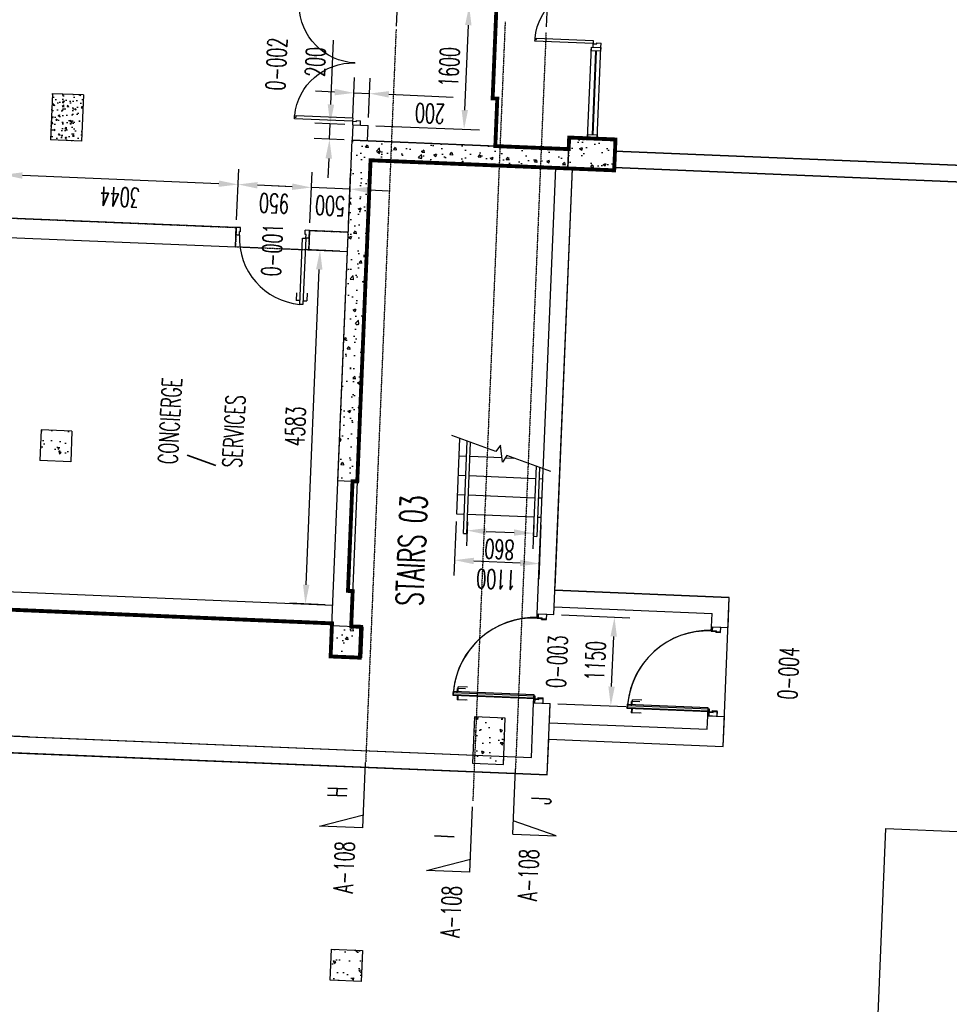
# Model space of a CAD drawing. Header units: millimetres. Extents: x 941089 to 2922714, y 799810 to 1997150.
# Tile 40 of 99: x 973112 to 985142, y 956780 to 969524. Entities that reach past the tile are written whole.
import ezdxf
from ezdxf.enums import TextEntityAlignment as Align

# ---------------------------------------------------------------- set-up
doc = ezdxf.new("R2010")
doc.units = ezdxf.units.MM
doc.header["$LTSCALE"] = 10
doc.header["$PDMODE"] = 3
doc.header["$PDSIZE"] = 5
doc.linetypes.add('DASHDOT', pattern=[1, 0.5, -0.25, 0, -0.25])
doc.linetypes.add('L-PL-00$0$HIDDEN', pattern=[0.375, 0.25, -0.125])
doc.layers.get('DEFPOINTS').update_dxf_attribs({"color": 21})
for name, color, linetype in [('AREA NET', 21, 'DASHDOT'), ('COLS EXT-00$0$CONC-SECTION', 6, 'Continuous'), ('COLS EXT-00$0$HATCH', 22, 'Continuous'), ('COLS-00$0$CONC-SECTION', 6, 'Continuous'), ('COLS-00$0$HATCH', 22, 'Continuous'), ('FO-00$0$PL-00$0$FIT OUT AREA', 21, 'Continuous'), ('L - PL-ext-00$0$DIMS-MASONARY', 21, 'Continuous'), ('L - PL-ext-00$0$DOOR', 2, 'Continuous'), ('L - PL-ext-00$0$handrail', 22, 'Continuous'), ('L - PL-ext-00$0$STAIRS', 2, 'Continuous'), ('L - PL-ext-00$0$TEXT-35', 7, 'Continuous'), ('L - PL-ext-00$0$WALL-INTERNAL', 4, 'Continuous'), ('L - PL-ext-00$0$WALL-STUD-PARTITIONS', 2, 'Continuous'), ('L - PL-ext-00$0$ZZ-DOOR-NO', 2, 'Continuous'), ('L-PL-00$0$35', 3, 'Continuous'), ('L-PL-00$0$DOOR', 2, 'Continuous'), ('L-PL-00$0$FIT OUT AREA', 1, 'Continuous'), ('L-PL-00$0$handrail', 22, 'Continuous'), ('L-PL-00$0$PL-01$0$DOOR', 2, 'Continuous'), ('L-PL-00$0$STAIRS', 2, 'Continuous'), ('L-PL-00$0$TEXT-35', 7, 'Continuous'), ('L-PL-00$0$WALL-INTERNAL', 4, 'Continuous'), ('L-PL-00$0$ZZ-DOOR-NO', 2, 'Continuous'), ('L-PL-00$0$ZZ-STAIR-DT-MARKS', 3, 'Continuous'), ('REVISION', 1, 'DASHDOT')]:
    doc.layers.add(name, color=color, linetype=linetype)
doc.styles.add('L - PL-ext-00$0$PL-01$0$STANDARD', font='romans.shx', dxfattribs={"width": 0.6})
doc.styles.add('L - PL-ext-00$0$Standard', font='romans.shx', dxfattribs={"width": 0.6})
doc.styles.add('L-PL-00$0$PL-01$0$STANDARD', font='romans.shx', dxfattribs={"width": 0.6})
doc.styles.add('L-PL-00$0$ROMANS', font='romans.shx', dxfattribs={"width": 0.6})
doc.styles.add('L-PL-00$0$STANDARD', font='romans.shx', dxfattribs={"width": 0.6})
doc.styles.add('L-PL-00$0$SYMBOLS', font='ROMANS.SHX')
doc.dimstyles.new('L - PL-ext-00$0$ROYCETON', dxfattribs={"dimscale": 100, "dimtxt": 2.5, "dimasz": 2.5, "dimexe": 2, "dimexo": 1, "dimgap": 1, "dimtad": 1, "dimdec": 0, "dimtxsty": 'L - PL-ext-00$0$Standard', "dimcen": 2.5, "dimclrd": 256, "dimclre": 256, "dimclrt": 2, "dimaunit": 1, "dimazin": 0, "dimtfac": 1, "dimtdec": 0, "dimtmove": 0, "dimatfit": 3, "dimfxl": 0, "dimarcsym": 0})
pattern_1 = [(50, (0, 0), (364.36934, -31.87817), [38.1, -419.1]), (355, (0, 0), (-70.48565, 382.11329), [30.48, -335.28]), (100.451, (30.36, -2.66), (293.885, 350.23338), [32.38, -356.18]), (46.1842, (0, 101.6), (542.15808, -84.08466), [57.15, -628.65]), (96.6356, (45.2, 94.6), (474.80847, 494.85111), [48.57, -534.27]), (351.184, (0, 101.6), (474.80921, 494.85024), [45.72, -502.92]), (21, (50.8, 76.2), (303.22976, -204.53104), [38.1, -419.1]), (326, (50.8, 76.2), (123.60406, 368.37593), [30.48, -335.28]), (71.4514, (76.07, 59.16), (426.83298, 163.845715), [32.38, -356.18]), (37.5, (0, 0), (6.177207, 169.110078), [0, -331.216, 0, -340.36, 0, -336.55]), (7.5, (0, 0), (133.639325, 200.36115), [0, -194.056, 0, -323.596, 0, -128.27]), (327.5, (-113.28, 0), (271.18119, -11.457488), [0, -127, 0, -396.24, 0, -525.78]), (317.5, (-164.08, 0), (296.258363, 50.852982), [0, -165.1, 0, -263.144, 0, -373.38])]

# ---------------------------------------------------------------- blocks, each defined once
blk = doc.blocks.new('COLS EXT-00')
at = {"layer": 'COLS EXT-00$0$HATCH'}
h = blk.add_hatch(dxfattribs=at)
h.set_pattern_fill('AR-CONC', color=256, style=0)
h.set_pattern_definition([(50, (0, 0), (182.184669, -15.939086), [19.05, -209.55]), (355, (0, 0), (-35.242826, 191.056643), [15.24, -167.64]), (100.451, (15.18, -1.33), (146.942502, 175.116688), [16.19, -178.09]), (46.1842, (0, 50.8), (271.07904, -42.042328), [28.575, -314.325]), (96.6356, (22.6, 47.3), (237.404234, 247.425556), [24.285, -267.135]), (351.184, (0, 50.8), (237.404606, 247.42512), [22.86, -251.46]), (21, (25.4, 38.1), (151.61488, -102.265519), [19.05, -209.55]), (326, (25.4, 38.1), (61.802028, 184.187966), [15.24, -167.64]), (71.4514, (38.03, 29.58), (213.41649, 81.922858), [16.19, -178.09]), (37.5, (0, 0), (3.0886033, 84.555039), [0, -165.608, 0, -170.18, 0, -168.275]), (7.5, (0, 0), (66.8196625, 100.180575), [0, -97.028, 0, -161.798, 0, -64.135]), (327.5, (-56.64, 0), (135.590595, -5.728744), [0, -63.5, 0, -198.12, 0, -262.89]), (317.5, (-82.04, 0), (148.129181, 25.426491), [0, -82.55, 0, -131.572, 0, -186.69])])
h.paths.add_polyline_path([(973937, 968550), (973537, 968566), (973513, 967967), (973912, 967950)])
h = blk.add_hatch(dxfattribs=at)
h.set_pattern_fill('AR-CONC', color=256, scale=2, angle=84.0126, style=0)
h.set_pattern_definition([(131.636498, (-407.35, -12044.85), (84.537704, 355.85757), [38.1, -419.1]), (76.636498, (-407.35, -12044.85), (-388.30192, -14.15659), [30.48, -335.28]), (182.087498, (-400.3, -12015.2), (-303.7623, 341.70203), [32.38, -356.18]), (127.820698, (-507.87, -12030.07), (162.04886, 524.16198), [57.15, -628.65]), (178.272098, (-494.37, -11986.4), (-420.52623, 541.73646), [48.57, -534.27]), (72.820498, (-507.87, -12030.07), (-420.52525, 541.73707), [45.72, -502.92]), (102.636498, (-475.35, -11983.5), (246.461515, 270.25535), [38.1, -419.1]), (47.636498, (-475.35, -11983.5), (-346.47976, 175.87087), [30.48, -335.28]), (153.087898, (-454.8, -11961), (-100.01918, 446.12552), [32.38, -356.18]), (119.136498, (-407.35, -12044.85), (-166.413132, 30.709053), [0, -331.216, 0, -340.36, 0, -336.55]), (89.136498, (-407.35, -12044.85), (-178.792128, 161.361192), [0, -194.056, 0, -323.596, 0, -128.27]), (49.136498, (-423.83, -12156.93), (50.779711, 266.630705), [0, -127, 0, -396.24, 0, -525.78]), (39.136498, (-431.22, -12207.19), (-7.220553, 300.50442), [0, -165.1, 0, -263.144, 0, -373.38])])
h.paths.add_polyline_path([(973789, 964200), (973389, 964217), (973373, 963817), (973773, 963801)])
at = {"layer": 'COLS EXT-00$0$CONC-SECTION'}
for p, q in [((973537, 968566), (973513, 967967)), ((973937, 968550), (973537, 968566)), ((973937, 968550), (973912, 967950)), ((973912, 967950), (973513, 967967)), ((973389, 964217), (973373, 963817)), ((973789, 964200), (973389, 964217)), ((973789, 964200), (973773, 963801)), ((973773, 963801), (973373, 963817))]:
    blk.add_line(p, q, dxfattribs=at)
blk = doc.blocks.new('COLS-00')
at = {"layer": 'COLS-00$0$HATCH'}
h = blk.add_hatch(dxfattribs=at)
h.set_pattern_fill('AR-CONC', color=256, scale=2, style=0)
h.set_pattern_definition(pattern_1)
h.paths.add_polyline_path([(980206, 967599), (980216, 967849), (977413, 967965), (977231, 963559), (977481, 963548), (977652, 967704)])
h = blk.add_hatch(dxfattribs=at)
h.set_pattern_fill('AR-CONC', color=256, scale=2, style=0)
h.set_pattern_definition(pattern_1)
h.paths.add_polyline_path([(980206, 967599), (980216, 967849), (980222, 967999), (980822, 967974), (980805, 967574), (980206, 967599)])
h = blk.add_hatch(dxfattribs=at)
h.set_pattern_fill('AR-CONC', color=256, scale=2, style=0)
h.set_pattern_definition(pattern_1)
h.paths.add_polyline_path([(977535, 961266), (977552, 961665), (977152, 961682), (977136, 961282)])
h = blk.add_hatch(dxfattribs=at)
h.set_pattern_fill('AR-CONC', color=256, scale=2, angle=84.0029, style=0)
h.set_pattern_definition([(134.003, (1001328.6, 945580.88), (69.772, 359.0447), [38.1, -419.1]), (79.003, (1001328.6, 945580.88), (-387.386, -30.1777), [30.48, -335.28]), (184.454, (1001334.4, 945610.8), (-317.6123, 328.868), [32.38, -356.18]), (130.1871, (1001227.55, 945591.5), (140.268, 530.406), [57.15, -628.65]), (180.6385, (1001239.23, 945635.7), (-442.536, 523.911), [48.57, -534.27]), (75.187, (1001227.55, 945591.5), (-442.535, 523.911), [45.72, -502.92]), (105.003, (1001258.1, 945639.36), (235.0923, 280.2014), [38.1, -419.1]), (50.003, (1001258.1, 945639.36), (-353.446, 161.4146), [30.48, -335.28]), (155.4543, (1001277.7, 945662.7), (-118.3546, 441.615), [32.38, -356.18]), (121.50294, (1001328.59, 945580.88), (-167.5392, 23.8116), [0, -331.216, 0, -340.36, 0, -336.55]), (91.50294, (1001328.59, 945580.88), (-185.3023, 153.8412), [0, -194.056, 0, -323.596, 0, -128.27]), (51.50294, (1001316.75, 945468.22), (39.7271, 268.50004), [0, -127, 0, -396.24, 0, -525.78]), (41.5029, (1001311.45, 945417.7), (-19.6224, 299.95), [0, -165.1, 0, -263.144, 0, -373.38])])
h.paths.add_polyline_path([(978972, 959901), (979372, 959884), (979396, 960484), (978997, 960500)])
h = blk.add_hatch(dxfattribs=at)
h.set_pattern_fill('AR-CONC', color=256, scale=2, angle=84.0125, style=0)
h.set_pattern_definition([(137.633438, (49930.57, 2031737.64), (46.89672, 362.742236), [38.1, -419.1]), (82.633438, (49930.57, 2031737.64), (-384.69791, -54.6471), [30.48, -335.28]), (188.084438, (49934.48, 2031767.87), (-337.7994, 308.09638), [32.38, -356.18]), (133.817638, (49829.05, 2031741.83), (106.40003, 538.2236), [57.15, -628.65]), (184.26904, (49837.9, 2031786.7), (-474.823, 494.83717), [48.57, -534.27]), (78.81744, (49829.05, 2031741.83), (-474.8221, 494.83788), [45.72, -502.92]), (108.633438, (49856.53, 2031791.54), (216.877724, 294.525526), [38.1, -419.1]), (53.633438, (49856.53, 2031791.54), (-362.95782, 138.70982), [30.48, -335.28]), (159.084838, (49874.6, 2031816.1), (-146.08095, 433.23454), [32.38, -356.18]), (125.133438, (49930.57, 2031737.64), (-168.710771, 13.154925), [0, -331.216, 0, -340.36, 0, -336.55]), (95.133438, (49930.57, 2031737.64), (-194.671952, 141.798768), [0, -194.056, 0, -323.596, 0, -128.27]), (55.133438, (49925.89, 2031624.45), (22.64548, 270.47679), [0, -127, 0, -396.24, 0, -525.78]), (45.133438, (49923.8, 2031573.7), (-38.576345, 298.105533), [0, -165.1, 0, -263.144, 0, -373.38])])
h.paths.add_polyline_path([(977130, 957092), (977147, 957492), (977547, 957476), (977530, 957076)])
at = {"layer": 'COLS-00$0$CONC-SECTION'}
for p, q in [((977231, 963559), (977413, 967965)), ((980216, 967849), (977413, 967965)), ((980216, 967849), (980206, 967599)), ((977481, 963548), (977652, 967704)), ((980206, 967599), (977652, 967704)), ((977231, 963559), (977481, 963548))]:
    blk.add_line(p, q, dxfattribs=at)
for points in [[(980222, 967999), (980822, 967974), (980805, 967574), (980206, 967599)], [(977152, 961682), (977552, 961665), (977535, 961266), (977136, 961282)], [(978972, 959901), (979372, 959884), (979396, 960484), (978997, 960500)]]:
    blk.add_lwpolyline(points, close=True, dxfattribs=at)
at = {"layer": 'COLS-00$0$CONC-SECTION', "elevation": 0}
blk.add_lwpolyline([(977130, 957092), (977147, 957492), (977547, 957476), (977530, 957076)], close=True, dxfattribs=at)
blk = doc.blocks.new('FO-00')
at = {"layer": 'DEFPOINTS', "color": 5, "const_width": 50}
blk.add_lwpolyline([(968487.9, 962079.6), (977153.4, 961710.5), (977135.7, 961282.3), (977514.6, 961266.7), (977531.1, 961666.3), (977402, 961671.7), (977421, 962128.4), (977360.4, 962130.9), (977419.4, 963550.7), (977480.6, 963548.2), (977652.4, 967704.4), (980805.4, 967574.1), (980821.9, 967973.7), (980222.4, 967998.5), (980216.2, 967848.6), (979267, 967887.9), (979292.4, 968503), (979232.5, 968505.5), (979381.4, 972109)], dxfattribs=at)
at = {"layer": 'FO-00$0$PL-00$0$FIT OUT AREA'}
blk.add_lwpolyline([(967854.3, 960248.7), (969848.5, 960166.3), (972994.3, 960036.3), (979939.6, 959748.3), (979958.7, 960210.3), (982215.2, 960117), (982295, 962045.4), (980038.4, 962138.7), (980264.1, 967596.5), (980805.4, 967574.1), (980806.8, 967609.1), (994216.1, 967054.9), (994167.5, 965782.6), (994481.6, 965770.3), (994302, 961121.3), (993987.9, 961133.5), (993885.2, 958475.5), (994200, 958463.3), (994020.3, 953814.2)], dxfattribs=at)
blk = doc.blocks.new('L-PL-00$0$sym6')
for p, q in [((0, -15), (0, 0)), ((-10, -15), (0, -12)), ((0, -15), (-10, -15))]:
    blk.add_line(p, q)
at = {"color": 7, "style": 'L-PL-00$0$STANDARD', "width": 0.65}
blk.add_attdef('SYM5', text='', height=4.51, dxfattribs=at).set_placement((-6.22, -7.03), align=Align.MIDDLE)
at = {"color": 2, "style": 'L-PL-00$0$STANDARD', "width": 0.65}
blk.add_attdef('SYM5', text='', height=2.5, rotation=90, dxfattribs=at).set_placement((2.73, -8.28), align=Align.MIDDLE)
at = {"linetype": 'Continuous', "style": 'L-PL-00$0$SYMBOLS', "flags": 1}
blk.add_attdef('DT-RV0', (-3.89, -14.15), '', height=0.5, dxfattribs=at)
blk = doc.blocks.new('L-PL-00$0$sym5')
for p, q in [((0, 15), (-10, 15)), ((-10, 15), (0, 12)), ((0, 15), (0, 0))]:
    blk.add_line(p, q)
at = {"linetype": 'Continuous', "style": 'L-PL-00$0$SYMBOLS', "flags": 1}
blk.add_attdef('DT-RV0', (-3.89, 13.9), '', height=0.5, dxfattribs=at)
at = {"color": 7, "style": 'L-PL-00$0$STANDARD', "width": 0.65}
blk.add_attdef('SYM5', text='', height=4.51, dxfattribs=at).set_placement((-6.22, 6.6), align=Align.MIDDLE)
at = {"color": 2, "style": 'L-PL-00$0$STANDARD', "width": 0.65}
blk.add_attdef('SYM5', text='', height=2.5, rotation=90, dxfattribs=at).set_placement((3.09, 7.37), align=Align.MIDDLE)
blk = doc.blocks.new('L-PL-00$0$PL-01$0$DOOR-950-flat-1-flat-2')
at = {"layer": 'L-PL-00$0$PL-01$0$DOOR'}
for p, q in [((-11, 913), (-60, 910)), ((-54, 810), (-60, 910)), ((29, 916), (79, 919)), ((86, 819), (79, 919)), ((889, 109), (901, 110)), ((889, 109), (892, 56)), ((898, 157), (942, 160)), ((898, 157), (901, 110)), ((942, 160), (948, 60)), ((-6, 100), (38, 103)), ((-6, 100), (0, 0)), ((0, 0), (56, 4)), ((38, 103), (41, 56)), ((41, 56), (53, 57)), ((53, 57), (56, 4)), ((892, 56), (948, 60))]:
    blk.add_line(p, q, dxfattribs=at)
blk.add_lwpolyline([(80, 108), (41, 106), (-14, 963), (26, 966)], close=True, dxfattribs=at)
blk.add_circle((38, 106), 3, dxfattribs=at)
blk.add_arc((38, 103), 862, 3.6209, 90.7506, dxfattribs=at)
blk = doc.blocks.new('L-PL-00$0$A$C395F2C4D')
at = {"layer": 'L-PL-00$0$DOOR'}
for p, q in [((0, 66, 0), (4, 166, 0)), ((4, 166, 0), (60, 164, 0)), ((58, 111, 0), (60, 164, 0)), ((0, 66, 0), (44, 64, 0)), ((44, 64, 0), (46, 111, 0)), ((46, 111, 0), (58, 111, 0)), ((1545, 49, 0), (1547, 102, 0)), ((1557, 49, 0), (1545, 49, 0)), ((1603, 100, 0), (1547, 102, 0)), ((1599, 0, 0), (1554, 2, 0)), ((1555, 2, 0), (1557, 49, 0)), ((1599, 0, 0), (1603, 100, 0)), ((36, -691, 0), (37, -671, 0)), ((36, -691, 0), (56, -692, 0)), ((37, -671, 0), (57, -672, 0)), ((1500, -752, 0), (1501, -732, 0)), ((1501, -732, 0), (1521, -733, 0))]:
    blk.add_line(p, q, dxfattribs=at)
at = {"layer": 'L-PL-00$0$DOOR', "elevation": 0}
for points in [[(57, -672), (87, 59), (47, 61), (16, -690), (36, -691)], [(1521, -733), (1551, -1), (1511, 0), (1480, -751), (1500, -752)]]:
    blk.add_lwpolyline(points, dxfattribs=at)
at = {"layer": 'L-PL-00$0$DOOR'}
for centre in [(44, 61, 0), (1554, -1, 0)]:
    blk.add_circle(centre, 3, dxfattribs=at)
for centre, start, end in [((42, 66, 0), 271.0432, 357.2901), ((1557, 3, 0), 177.9802, 264.2271)]:
    blk.add_arc(centre, 758, start, end, dxfattribs=at)
blk = doc.blocks.new('L-PL-00')
at = {"layer": 'L-PL-00$0$35', "color": 7}
blk.add_lwpolyline([(984044.9, 952355.5), (984321.8, 959056.6), (985351.6, 959014), (985074.6, 952312.9)], close=True, dxfattribs=at)
at = {"layer": 'L-PL-00$0$DOOR'}
for p, q in [((980461.9, 967988.6), (980510.7, 969169.4)), ((980582.8, 967983.6), (980631.6, 969164.4))]:
    blk.add_line(p, q, dxfattribs=at)
at = {"layer": 'L-PL-00$0$DOOR', "color": 9}
for p, q in [((980564, 969117.1), (980519.3, 968035.5)), ((980574, 969116.7), (980529.3, 968035.1))]:
    blk.add_line(p, q, dxfattribs=at)
at = {"layer": 'L-PL-00$0$DOOR'}
for points in [[(980508.6, 969119.4), (980510.7, 969169.4), (980631.6, 969164.4), (980629.5, 969114.4)], [(980461.9, 967988.6), (980463.9, 968038.6), (980584.8, 968033.6), (980582.8, 967983.6)]]:
    blk.add_lwpolyline(points, close=True, dxfattribs=at)
at = {"layer": 'L-PL-00$0$FIT OUT AREA'}
blk.add_lwpolyline([(967854.3, 960248.7), (969848.5, 960166.3), (972994.3, 960036.3), (979939.6, 959748.3), (979958.7, 960210.3), (982215.2, 960117), (982295, 962045.4), (980038.4, 962138.7), (980264.1, 967596.5), (980805.4, 967574.1), (980806.8, 967609.1), (994216.1, 967054.9), (994167.5, 965782.6), (994481.6, 965770.3), (994302, 961121.3), (993987.9, 961133.5), (993885.2, 958475.5), (994200, 958463.3), (994020.3, 953814.2)], dxfattribs=at)
at = {"layer": 'L-PL-00$0$handrail'}
for p, q in [((978853.4, 962875.4), (978902.9, 964068.4)), ((978898.3, 962873.6), (978947.2, 964052.3)), ((979795.2, 963744.3), (979757.6, 962837.9)), ((979839.6, 963728.2), (979802.6, 962836)), ((978853.4, 962875.4), (978898.3, 962873.6)), ((979757.6, 962837.9), (979802.6, 962836))]:
    blk.add_line(p, q, dxfattribs=at)
at = {"layer": 'L-PL-00$0$STAIRS'}
for p, q in [((978803.5, 964104.5), (978763.2, 963129.3)), ((978794.2, 963878.6), (978894.8, 963874.5)), ((978939.8, 963872.6), (979352.2, 963855.6)), ((979397.8, 963853.7), (979506.4, 963849.2)), ((978783.8, 963628.8), (978884.4, 963624.7)), ((978929.4, 963622.8), (979788.7, 963587.3)), ((979833.7, 963585.5), (979882.9, 963583.4)), ((978773.5, 963379.1), (978874.1, 963374.9)), ((978919, 963373), (979778.3, 963337.5)), ((979823.3, 963335.7), (979872.6, 963333.6)), ((978763.2, 963129.3), (978863.7, 963125.1)), ((978908.7, 963123.3), (979768, 963087.7)), ((979813, 963085.9), (979862.3, 963083.8))]:
    blk.add_line(p, q, dxfattribs=at)
blk.add_lwpolyline([(979986.7, 963674.7), (979416.7, 963881.8), (979359.1, 963796.3), (979333.4, 964018.4), (979275.7, 963933), (978704.9, 964140.3)], dxfattribs=at)
at = {"layer": 'L-PL-00$0$WALL-INTERNAL'}
for p, q in [((977153.3, 961681.9), (977412.9, 967964.5)), ((977412.9, 967964.5), (980216.2, 967848.6)), ((994225, 967269.7), (980815.7, 967823.9)), ((977652.4, 967704.4), (977403, 961671.6)), ((980590.6, 967582.9), (977652.4, 967704.4)), ((979810.6, 961832.7), (980049.3, 967605.3)), ((980025.4, 961823.8), (980264.1, 967596.4)), ((980806.8, 967609.1), (994216.1, 967054.9)), ((968417.3, 962308.1), (977163.2, 961946.7)), ((968193.6, 962102.2), (977154.3, 961731.8)), ((980038.5, 962138.7), (982295, 962045.4)), ((982278.9, 961655.7), (982295, 962045.4)), ((980025.4, 961823.8), (980029.6, 961923.8)), ((980029.6, 961923.8), (982071.3, 961839.4)), ((979810.8, 961832.7), (980025.4, 961823.8)), ((982064.1, 961664.6), (982071.3, 961839.4)), ((982064.2, 961664.6), (982278.9, 961655.7)), ((979733.8, 959973.8), (979763.1, 960683.7)), ((979763.1, 960683.7), (979977.9, 960674.8)), ((979939.6, 959748.3), (979977.9, 960674.8)), ((966926.5, 960503.5), (979733.8, 959973.8)), ((982009.3, 960340.7), (982016.6, 960515.6)), ((982016.6, 960515.6), (982231.4, 960506.7)), ((982215.3, 960117), (982231.4, 960506.7)), ((979967.6, 960425.1), (982009.3, 960340.7)), ((979939.6, 959748.3), (966702.7, 960296.3)), ((979958.7, 960210.3), (982215.3, 960117))]:
    blk.add_line(p, q, dxfattribs=at)
at = {"layer": 'L-PL-00$0$ZZ-STAIR-DT-MARKS', "color": 22, "linetype": 'L-PL-00$0$HIDDEN'}
for p, q in [((979394.3, 969496.2), (978975.9, 959414.6)), ((977982.8, 969402.3), (977588.8, 959908.6)), ((979923.3, 969363.3), (979527.6, 959828.2))]:
    blk.add_line(p, q, dxfattribs=at)
at = {"layer": 'L-PL-00$0$DOOR', "xscale": -1, "rotation": 265.2883809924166}
blk.add_blockref('L-PL-00$0$A$C395F2C4D', (980466.4, 969173.9, 0), dxfattribs=at)
at = {"layer": 'L-PL-00$0$DOOR', "xscale": 1.210526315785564, "yscale": 1.210526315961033, "zscale": 1.210526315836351, "rotation": 84.002967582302}
for p in [(979884.1, 960678.7), (982137.5, 960510.6)]:
    blk.add_blockref('L-PL-00$0$PL-01$0$DOOR-950-flat-1-flat-2', p, dxfattribs=at)
at = {"layer": 'L-PL-00$0$ZZ-STAIR-DT-MARKS'}
ref = blk.add_blockref('L-PL-00$0$sym5', (977984.4, 969440.8), dxfattribs=dict(at, xscale=56.25000000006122, yscale=56.30624999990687, zscale=56.25000000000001, rotation=357.6237923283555))
ref.add_attrib('SYM5', 'H', dxfattribs={"layer": '0', "color": 7, "height": 254, "rotation": 87.62379, "style": 'L-PL-00$0$ROMANS', "width": 0.6}).set_placement((977647, 969753.3), align=Align.MIDDLE)
ref = blk.add_blockref('L-PL-00$0$sym5', (979926.2, 969432.4), dxfattribs=dict(at, xscale=-56.2500000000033, yscale=56.30624999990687, zscale=56.25000000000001, rotation=357.6237923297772))
ref.add_attrib('SYM5', 'J', dxfattribs={"layer": '0', "color": 7, "height": 254, "rotation": 87.62379, "style": 'L-PL-00$0$ROMANS', "width": 0.6}).set_placement((980288.3, 969715.9), align=Align.MIDDLE)
ref = blk.add_blockref('L-PL-00$0$sym6', (977588.8, 959908.4), dxfattribs=dict(at, xscale=56.25000000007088, yscale=56.30624999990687, zscale=56.25000000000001, rotation=357.6237923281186))
ref.add_attrib('SYM5', 'H', dxfattribs={"layer": '0', "color": 7, "height": 254, "rotation": 87.62379, "style": 'L-PL-00$0$ROMANS', "width": 0.6}).set_placement((977222.6, 959527.6), align=Align.MIDDLE)
ref = blk.add_blockref('L-PL-00$0$sym6', (979527.6, 959828), dxfattribs=dict(at, xscale=-56.24999999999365, yscale=56.30624999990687, zscale=56.25000000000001, rotation=357.6237923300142))
ref.add_attrib('SYM5', 'J', dxfattribs={"layer": '0', "color": 7, "height": 254, "rotation": 87.62379, "style": 'L-PL-00$0$ROMANS', "width": 0.6}).set_placement((979861, 959418.2), align=Align.MIDDLE)
ref = blk.add_blockref('L-PL-00$0$sym6', (978972.6, 959334.3), dxfattribs=dict(at, xscale=56.25000000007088, yscale=56.30624999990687, zscale=56.25000000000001, rotation=357.6237923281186))
ref.add_attrib('SYM5', 'I', dxfattribs={"layer": '0', "color": 7, "height": 254, "rotation": 87.62379, "style": 'L-PL-00$0$ROMANS', "width": 0.6}).set_placement((978606.4, 958953.5), align=Align.MIDDLE)
at = {"layer": 'L-PL-00$0$TEXT-35', "style": 'L-PL-00$0$PL-01$0$STANDARD', "width": 0.6}
blk.add_text('STAIRS 03', height=350, rotation=87.63344, dxfattribs=at).set_placement((978330.6, 961930.8))
at = {"layer": 'L-PL-00$0$ZZ-DOOR-NO', "char_height": 250, "width": 2114.885, "attachment_point": 1, "rotation": 87.62379, "style": 'L-PL-00$0$STANDARD'}
for s, insert in [('0-003', (979926.5, 960879.5)), ('0-004', (982921.9, 960730.5))]:
    blk.add_mtext(s, dxfattribs=dict(at, insert=insert))
at = {"layer": 'L-PL-00$0$ZZ-STAIR-DT-MARKS', "color": 2, "char_height": 250, "rotation": 87.62379, "style": 'L-PL-00$0$STANDARD'}
for insert, attachment_point in [((977420.8, 958213.9), 7), ((979554.6, 958125.3), 1), ((978804.6, 957639.7), 7)]:
    blk.add_mtext('A-108', dxfattribs=dict(at, insert=insert, attachment_point=attachment_point))
blk = doc.blocks.new('L - PL-ext-00$0$A$C395F2C4D')
at = {"layer": 'L - PL-ext-00$0$DOOR'}
for p, q in [((0, 66, 0), (4, 166, 0)), ((4, 166, 0), (60, 164, 0)), ((58, 111, 0), (60, 164, 0)), ((0, 66, 0), (44, 64, 0)), ((44, 64, 0), (46, 111, 0)), ((46, 111, 0), (58, 111, 0)), ((1545, 49, 0), (1547, 102, 0)), ((1557, 49, 0), (1545, 49, 0)), ((1603, 100, 0), (1547, 102, 0)), ((1599, 0, 0), (1554, 2, 0)), ((1555, 2, 0), (1557, 49, 0)), ((1599, 0, 0), (1603, 100, 0)), ((36, -691, 0), (37, -671, 0)), ((36, -691, 0), (56, -692, 0)), ((37, -671, 0), (57, -672, 0)), ((1500, -752, 0), (1501, -732, 0)), ((1501, -732, 0), (1521, -733, 0))]:
    blk.add_line(p, q, dxfattribs=at)
at = {"layer": 'L - PL-ext-00$0$DOOR', "elevation": 0}
for points in [[(57, -672), (87, 59), (47, 61), (16, -690), (36, -691)], [(1521, -733), (1551, -1), (1511, 0), (1480, -751), (1500, -752)]]:
    blk.add_lwpolyline(points, dxfattribs=at)
at = {"layer": 'L - PL-ext-00$0$DOOR'}
for centre in [(44, 61, 0), (1554, -1, 0)]:
    blk.add_circle(centre, 3, dxfattribs=at)
for centre, start, end in [((42, 66, 0), 271.0432, 357.2902), ((1557, 3, 0), 177.9802, 264.2271)]:
    blk.add_arc(centre, 758, start, end, dxfattribs=at)
blk = doc.blocks.new('*D841')
at = {"layer": 'DEFPOINTS', "color": 0}
for p in [(978763, 963129), (979862, 963084), (979837, 962483)]:
    blk.add_point(p, dxfattribs=at)
at = {"layer": 'L - PL-ext-00$0$DIMS-MASONARY', "lineweight": -2}
for p, q in [((978759, 963029), (978730, 962329)), ((979858, 962984), (979829, 962283)), ((978988, 962518), (979588, 962494))]:
    blk.add_line(p, q, dxfattribs=at)
at = {"layer": 'L - PL-ext-00$0$DIMS-MASONARY'}
for points in [[(978986, 962477), (978990, 962560), (978738, 962529)], [(979586, 962452), (979589, 962535), (979837, 962483)]]:
    blk.add_solid(points, dxfattribs=at)
at = {"layer": 'L - PL-ext-00$0$DIMS-MASONARY', "color": 2, "insert": (979279, 962281), "char_height": 250, "attachment_point": 5, "rotation": 177.6333, "style": 'L - PL-ext-00$0$Standard'}
blk.add_mtext('1100', dxfattribs=at)
blk = doc.blocks.new('*D842')
at = {"layer": 'DEFPOINTS', "color": 0}
for p in [(978909, 963123), (979768, 963088), (979759, 962876)]:
    blk.add_point(p, dxfattribs=at)
at = {"layer": 'L - PL-ext-00$0$DIMS-MASONARY', "lineweight": -2}
for p, q in [((978905, 963023), (978892, 962712)), ((979764, 962988), (979751, 962676)), ((979150, 962901), (979509, 962886))]:
    blk.add_line(p, q, dxfattribs=at)
at = {"layer": 'L - PL-ext-00$0$DIMS-MASONARY'}
for points in [[(979148, 962860), (979151, 962943), (978900, 962912)], [(979508, 962845), (979511, 962928), (979759, 962876)]]:
    blk.add_solid(points, dxfattribs=at)
at = {"layer": 'L - PL-ext-00$0$DIMS-MASONARY', "color": 2, "insert": (979320, 962669), "char_height": 250, "attachment_point": 5, "rotation": 177.6333, "style": 'L - PL-ext-00$0$Standard'}
blk.add_mtext('860', dxfattribs=at)
blk = doc.blocks.new('L - PL-ext-00$0$A$C4AD04BCE')
at = {"layer": 'L - PL-ext-00$0$DOOR'}
for p, q in [((897, 909, 0), (899, 953, 0)), ((897, 909, 0), (944, 907, 0)), ((899, 953, 0), (999, 949, 0)), ((943, 895, 0), (944, 907, 0)), ((943, 895, 0), (996, 893, 0)), ((996, 893, 0), (999, 949, 0)), ((52, 125, 0), (54, 175, 0)), ((154, 171, 0), (54, 175, 0)), ((50, 85, 0), (48, 35, 0)), ((148, 31, 0), (48, 35, 0)), ((859, 4, 0), (861, 48, 0)), ((859, 4, 0), (959, 0, 0)), ((861, 48, 0), (908, 46, 0)), ((908, 58, 0), (962, 56, 0)), ((908, 46, 0), (908, 58, 0)), ((959, 0, 0), (962, 56, 0))]:
    blk.add_line(p, q, dxfattribs=at)
at = {"layer": 'L - PL-ext-00$0$DOOR', "elevation": 0}
blk.add_lwpolyline([(860, 91), (858, 51), (0, 87), (2, 127)], close=True, dxfattribs=at)
at = {"layer": 'L - PL-ext-00$0$DOOR'}
blk.add_circle((858, 48, 0), 3, dxfattribs=at)
blk.add_arc((861, 48, 0), 862, 87.623, 174.7528, dxfattribs=at)
blk = doc.blocks.new('L - PL-ext-00$0$DOOR-1100')
at = {"layer": 'L - PL-ext-00$0$DOOR', "lineweight": -2}
blk.add_line((47, 1115), (87, 1115), dxfattribs=at)
at = {"layer": 'L - PL-ext-00$0$DOOR'}
for p, q in [((47, 103), (47, 1115)), ((87, 1115), (87, 103)), ((-3, 965), (-3, 1065)), ((47, 1065), (-3, 1065)), ((87, 1065), (137, 1065)), ((137, 965), (137, 1065)), ((0, 100), (44, 100)), ((0, 100), (0, 0)), ((0, 0), (56, 0)), ((44, 100), (44, 53)), ((44, 53), (56, 53)), ((87, 103), (47, 103)), ((56, 53), (56, 0)), ((1044, 53), (1044, 0)), ((1044, 53), (1056, 53)), ((1044, 0), (1100, 0)), ((1056, 100), (1100, 100)), ((1056, 100), (1056, 53)), ((1100, 100), (1100, 0))]:
    blk.add_line(p, q, dxfattribs=at)
blk.add_circle((44, 103), 3, dxfattribs=at)
blk.add_arc((44, 103), 1012, 359.8304, 89.8303, dxfattribs=at)
blk = doc.blocks.new('*D795')
at = {"layer": 'DEFPOINTS', "color": 0}
for p in [(976999, 966540), (977353, 966525, 0), (977163, 961947)]:
    blk.add_point(p, dxfattribs=at)
at = {"layer": 'L - PL-ext-00$0$DIMS-MASONARY', "lineweight": -2}
for p, q in [((977253, 966530), (976799, 966548)), ((976820, 962211), (976988, 966290)), ((977063, 961951), (976610, 961970))]:
    blk.add_line(p, q, dxfattribs=at)
at = {"layer": 'L - PL-ext-00$0$DIMS-MASONARY'}
for points in [[(976947, 966292), (977030, 966289), (976999, 966540)], [(976778, 962213), (976861, 962209), (976809, 961961)]]:
    blk.add_solid(points, dxfattribs=at)
at = {"layer": 'L - PL-ext-00$0$DIMS-MASONARY', "color": 2, "insert": (976679, 964260), "char_height": 250, "attachment_point": 5, "rotation": 87.6334, "style": 'L - PL-ext-00$0$Standard'}
blk.add_mtext('4583', dxfattribs=at)
blk = doc.blocks.new('*D796')
at = {"layer": 'DEFPOINTS', "color": 0}
for p in [(976887, 967352), (976864, 966796, 0), (977364, 966775, 0)]:
    blk.add_point(p, dxfattribs=at)
at = {"layer": 'L - PL-ext-00$0$DIMS-MASONARY', "lineweight": -2}
for p, q in [((976868, 966896), (976895, 967551)), ((977368, 966875), (977395, 967531)), ((976637, 967362), (976388, 967372)), ((977387, 967331), (976887, 967352)), ((977636, 967321), (977886, 967310))]:
    blk.add_line(p, q, dxfattribs=at)
at = {"layer": 'L - PL-ext-00$0$DIMS-MASONARY'}
for points in [[(976636, 967320), (976639, 967404), (976887, 967352)], [(977635, 967279), (977638, 967362), (977387, 967331)]]:
    blk.add_solid(points, dxfattribs=at)
at = {"layer": 'L - PL-ext-00$0$DIMS-MASONARY', "color": 2, "insert": (977128, 967116), "char_height": 250, "attachment_point": 5, "rotation": 177.6334, "style": 'L - PL-ext-00$0$Standard'}
blk.add_mtext('500', dxfattribs=at)
blk = doc.blocks.new('*D797')
at = {"layer": 'DEFPOINTS', "color": 0}
for p in [(975938, 967391), (975915, 966835), (976864, 966796, 0)]:
    blk.add_point(p, dxfattribs=at)
at = {"layer": 'L - PL-ext-00$0$DIMS-MASONARY', "lineweight": -2}
for p, q in [((975919, 966935), (975946, 967591)), ((976868, 966896), (976895, 967551)), ((976637, 967362), (976188, 967381))]:
    blk.add_line(p, q, dxfattribs=at)
at = {"layer": 'L - PL-ext-00$0$DIMS-MASONARY'}
for points in [[(976186, 967339), (976190, 967422), (975938, 967391)], [(976636, 967320), (976639, 967404), (976887, 967352)]]:
    blk.add_solid(points, dxfattribs=at)
at = {"layer": 'L - PL-ext-00$0$DIMS-MASONARY', "color": 2, "insert": (976403, 967146), "char_height": 250, "attachment_point": 5, "rotation": 177.6334, "style": 'L - PL-ext-00$0$Standard'}
blk.add_mtext('950', dxfattribs=at)
blk = doc.blocks.new('*D798')
at = {"layer": 'DEFPOINTS', "color": 0}
for p in [(972897, 967517), (972874, 966961), (975915, 966835)]:
    blk.add_point(p, dxfattribs=at)
at = {"layer": 'L - PL-ext-00$0$DIMS-MASONARY', "lineweight": -2}
for p, q in [((972878, 967061), (972905, 967716)), ((975688, 967401), (973147, 967506)), ((975919, 966935), (975946, 967591))]:
    blk.add_line(p, q, dxfattribs=at)
at = {"layer": 'L - PL-ext-00$0$DIMS-MASONARY'}
for points in [[(973145, 967465), (973149, 967548), (972897, 967517)], [(975687, 967360), (975690, 967443), (975938, 967391)]]:
    blk.add_solid(points, dxfattribs=at)
at = {"layer": 'L - PL-ext-00$0$DIMS-MASONARY', "color": 2, "insert": (974408, 967229), "char_height": 250, "attachment_point": 5, "rotation": 177.6334, "style": 'L - PL-ext-00$0$Standard'}
blk.add_mtext('3044', dxfattribs=at)
blk = doc.blocks.new('*D801')
at = {"layer": 'DEFPOINTS', "color": 0}
for p in [(977608, 969758), (978928, 969703), (977621, 968156)]:
    blk.add_point(p, dxfattribs=at)
at = {"layer": 'L - PL-ext-00$0$DIMS-MASONARY', "lineweight": -2}
for p, q in [((977708, 969754), (979128, 969695)), ((978872, 968355), (978918, 969454)), ((977721, 968152), (979062, 968097))]:
    blk.add_line(p, q, dxfattribs=at)
at = {"layer": 'L - PL-ext-00$0$DIMS-MASONARY'}
for points in [[(978876, 969455), (978959, 969452), (978928, 969703)], [(978831, 968356), (978914, 968353), (978862, 968105)]]:
    blk.add_solid(points, dxfattribs=at)
at = {"layer": 'L - PL-ext-00$0$DIMS-MASONARY', "color": 2, "insert": (978670, 968913), "char_height": 250, "attachment_point": 5, "rotation": 87.6334, "style": 'L - PL-ext-00$0$Standard'}
blk.add_mtext('1600', dxfattribs=at)
blk = doc.blocks.new('*D802')
at = {"layer": 'DEFPOINTS', "color": 0}
for p in [(980025, 961824), (980809, 961791), (979978, 960675)]:
    blk.add_point(p, dxfattribs=at)
at = {"layer": 'L - PL-ext-00$0$DIMS-MASONARY', "lineweight": -2}
for p, q in [((980125, 961820), (981009, 961783)), ((980772, 960892), (980799, 961542)), ((980078, 960671), (980961, 960634))]:
    blk.add_line(p, q, dxfattribs=at)
at = {"layer": 'L - PL-ext-00$0$DIMS-MASONARY'}
for points in [[(980757, 961543), (980840, 961540), (980809, 961791)], [(980730, 960894), (980813, 960890), (980761, 960642)]]:
    blk.add_solid(points, dxfattribs=at)
at = {"layer": 'L - PL-ext-00$0$DIMS-MASONARY', "color": 2, "insert": (980560, 961226), "char_height": 250, "attachment_point": 5, "rotation": 87.6334, "style": 'L - PL-ext-00$0$Standard'}
blk.add_mtext('1150', dxfattribs=at)
blk = doc.blocks.new('*D803')
at = {"layer": 'DEFPOINTS', "color": 0}
for p in [(977130, 968176), (977421, 968164), (977413, 967964)]:
    blk.add_point(p, dxfattribs=at)
at = {"layer": 'L - PL-ext-00$0$DIMS-MASONARY', "lineweight": -2}
for p, q in [((977140, 968426), (977174, 969261)), ((977321, 968168), (976930, 968185)), ((977121, 967977), (977130, 968176)), ((977313, 967969), (976922, 967985)), ((977111, 967727), (977101, 967477))]:
    blk.add_line(p, q, dxfattribs=at)
at = {"layer": 'L - PL-ext-00$0$DIMS-MASONARY'}
for points in [[(977098, 968428), (977182, 968424), (977130, 968176)], [(977069, 967728), (977153, 967725), (977121, 967977)]]:
    blk.add_solid(points, dxfattribs=at)
at = {"layer": 'L - PL-ext-00$0$DIMS-MASONARY', "color": 2, "insert": (976938, 968978), "char_height": 250, "attachment_point": 5, "rotation": 87.6334, "style": 'L - PL-ext-00$0$Standard'}
blk.add_mtext('200', dxfattribs=at)
blk = doc.blocks.new('*D804')
at = {"layer": 'DEFPOINTS', "color": 0}
for p in [(977638, 968568), (977421, 968164), (977621, 968156)]:
    blk.add_point(p, dxfattribs=at)
at = {"layer": 'L - PL-ext-00$0$DIMS-MASONARY', "lineweight": -2}
for p, q in [((977425, 968264), (977446, 968776)), ((977625, 968256), (977646, 968768)), ((977188, 968587), (976939, 968597)), ((977438, 968576), (977638, 968568)), ((977888, 968558), (978723, 968523))]:
    blk.add_line(p, q, dxfattribs=at)
at = {"layer": 'L - PL-ext-00$0$DIMS-MASONARY'}
for points in [[(977187, 968545), (977190, 968628), (977438, 968576)], [(977886, 968516), (977890, 968599), (977638, 968568)]]:
    blk.add_solid(points, dxfattribs=at)
at = {"layer": 'L - PL-ext-00$0$DIMS-MASONARY', "color": 2, "insert": (978421, 968311), "char_height": 250, "attachment_point": 5, "rotation": 177.6334, "style": 'L - PL-ext-00$0$Standard'}
blk.add_mtext('200', dxfattribs=at)
blk = doc.blocks.new('L - PL-ext-00')
blk.add_lwpolyline([(968233.1, 967154), (968757.9, 967132.2), (968749.6, 966932.4), (970128.4, 966875), (970136.7, 967074.8), (970971, 967040.1), (970962.7, 966840.2), (972341.5, 966782.8), (972349.8, 966982.7), (975915.1, 966835.1), (975904.7, 966585.3), (976853.9, 966546.1), (976864.2, 966795.9), (977363.7, 966775.2)])
at = {"layer": 'L - PL-ext-00$0$handrail'}
for p, q in [((978853.4, 962875.4), (978902.9, 964068.4)), ((978898.3, 962873.6), (978947.2, 964052.3)), ((979795.2, 963744.3), (979757.6, 962837.9)), ((979839.6, 963728.2), (979802.6, 962836)), ((978853.4, 962875.4), (978898.3, 962873.6)), ((979757.6, 962837.9), (979802.6, 962836))]:
    blk.add_line(p, q, dxfattribs=at)
at = {"layer": 'L - PL-ext-00$0$STAIRS'}
for p, q in [((978803.5, 964104.5), (978763.2, 963129.3)), ((978794.2, 963878.6), (978894.8, 963874.5)), ((978939.8, 963872.6), (979352.2, 963855.6)), ((979397.8, 963853.7), (979506.4, 963849.2)), ((978783.8, 963628.8), (978884.4, 963624.7)), ((978929.4, 963622.8), (979788.7, 963587.3)), ((979833.7, 963585.5), (979882.9, 963583.4)), ((978773.5, 963379.1), (978874.1, 963374.9)), ((978919, 963373), (979778.3, 963337.5)), ((979823.3, 963335.7), (979872.6, 963333.6)), ((978763.2, 963129.3), (978863.7, 963125.1)), ((978908.7, 963123.3), (979768, 963087.7)), ((979813, 963085.9), (979862.3, 963083.8))]:
    blk.add_line(p, q, dxfattribs=at)
blk.add_lwpolyline([(979986.7, 963674.7), (979416.7, 963881.8), (979359.1, 963796.3), (979333.4, 964018.4), (979275.7, 963933), (978704.9, 964140.3)], dxfattribs=at)
at = {"layer": 'L - PL-ext-00$0$WALL-INTERNAL'}
for p, q in [((977421.1, 968164.3), (977412.9, 967964.5, 0)), ((977421.1, 968164.3), (977621, 968156.1)), ((977612.7, 967956.3), (977621, 968156.1)), ((977153.3, 961681.9), (977412.9, 967964.5, 0)), ((977412.9, 967964.5), (980216.2, 967848.6)), ((980815.7, 967823.9), (994225, 967269.7)), ((977652.4, 967704.4), (977403, 961671.6)), ((980590.6, 967582.9), (977652.4, 967704.4)), ((979810.6, 961832.7), (980049.3, 967605.3)), ((980039.9, 962173.7), (980264.1, 967596.4)), ((994216.1, 967054.9), (980806.8, 967609.1)), ((975915.1, 966835.1), (972874, 966960.8)), ((975904.7, 966585.3), (975915.1, 966835.1)), ((976864.2, 966795.9, 0), (976853.9, 966546.1, 0)), ((977363.8, 966775.2), (976864.2, 966795.9, 0)), ((972863.7, 966711), (975904.7, 966585.3)), ((976853.9, 966546.1, 0), (977353.4, 966525.4)), ((968417.5, 962308.1), (977163.2, 961946.7)), ((968193.8, 962102.2), (977154.3, 961731.8)), ((980038.5, 962138.7), (982295, 962045.4)), ((982278.9, 961655.7), (982295, 962045.4)), ((980025.4, 961823.8), (980029.6, 961923.8)), ((980029.6, 961923.8), (982071.3, 961839.4)), ((979810.8, 961832.7), (980025.4, 961823.8)), ((982064.1, 961664.6), (982071.3, 961839.4)), ((982064.2, 961664.6), (982278.9, 961655.7)), ((979733.8, 959973.8), (979763.1, 960683.7)), ((979763.1, 960683.7), (979977.9, 960674.8)), ((979967.6, 960425.1), (979977.9, 960674.8)), ((973219.1, 960243.4), (966926.5, 960503.5)), ((982009.3, 960340.7), (982016.6, 960515.6)), ((982016.6, 960515.6), (982231.4, 960506.7)), ((982215.3, 960117), (982231.4, 960506.7)), ((979967.6, 960425.1), (982009.3, 960340.7)), ((973219.1, 960243.4), (979733.8, 959973.8)), ((979939.6, 959748.3), (979958.7, 960210.3)), ((979958.7, 960210.3), (982215.3, 960117)), ((972994.4, 960036.3), (979939.6, 959748.3))]:
    blk.add_line(p, q, dxfattribs=at)
at = {"layer": 'L - PL-ext-00$0$WALL-STUD-PARTITIONS'}
blk.add_lwpolyline([(977152.2, 961682), (977551.9, 961665.5), (977535.4, 961265.8), (977135.7, 961282.3)], close=True, dxfattribs=at)
at = {"layer": 'L - PL-ext-00$0$DOOR', "xscale": -0.9999999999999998, "rotation": 265.2686031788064}
blk.add_blockref('L - PL-ext-00$0$A$C395F2C4D', (977355.4, 968169.8, 0), dxfattribs=at)
at = {"layer": 'L - PL-ext-00$0$DOOR', "xscale": 1.045454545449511, "yscale": 1.045454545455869, "zscale": 1.045454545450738, "rotation": 87.63343472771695}
for p in [(979884.1, 960678.7), (982137.7, 960510.6)]:
    blk.add_blockref('L - PL-ext-00$0$DOOR-1100', p, dxfattribs=at)
at = {"layer": 'L - PL-ext-00$0$WALL-INTERNAL', "rotation": 90.010521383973}
blk.add_blockref('L - PL-ext-00$0$A$C4AD04BCE', (976864.4, 965836.7, 0), dxfattribs=at)
at = {"layer": 'L - PL-ext-00$0$TEXT-35', "insert": (976400.5, 963699.6), "char_height": 250, "width": 1, "attachment_point": 7, "rotation": 86.96111, "style": 'L - PL-ext-00$0$PL-01$0$STANDARD'}
blk.add_mtext('CONCIERGE / \\PSERVICES\\P    ', dxfattribs=at)
at = {"layer": 'L - PL-ext-00$0$ZZ-DOOR-NO', "char_height": 250, "width": 2193.214, "attachment_point": 1, "rotation": 87.62379, "style": 'L - PL-ext-00$0$Standard'}
for s, insert in [('0-002', (976295.5, 968613.5)), ('0-001', (976239.9, 966208.4))]:
    blk.add_mtext(s, dxfattribs=dict(at, insert=insert))
at = {"layer": 'L - PL-ext-00$0$DIMS-MASONARY'}
for base, p1, p2, angle, picture, middle in [((978928, 969703.4), (977621, 968156.1), (977608.1, 969758), 87.63343, '*D801', (978670.1, 968913.4)), ((977129.6, 968176.4), (977412.9, 967964.5), (977421.1, 968164.3), 87.63343, '*D803', (976937.6, 968977.8)), ((977638, 968568.1), (977421.1, 968164.3), (977621, 968156.1), 177.63343, '*D804', (978420.9, 968310.5)), ((972897, 967516.5), (975915.1, 966835.1), (972874, 966960.8), 177.63343, '*D798', (974408.2, 967228.9)), ((975938, 967390.8), (976864.2, 966795.9, 0), (975915.1, 966835.1), 177.63343, '*D797', (976403.3, 967146.4)), ((976998.7, 966540.1), (977163.2, 961946.7), (977353.2, 966525.5, 0), 87.63343, '*D795', (976679.3, 964260)), ((980809, 961791.4), (979977.9, 960674.8), (980025.4, 961823.8), 87.63343, '*D802', (980560.4, 961226.2))]:
    dim = blk.add_linear_dim(base=base, p1=p1, p2=p2, angle=angle, dimstyle='L - PL-ext-00$0$ROYCETON', dxfattribs=at)
    dim.commit()
    dim.dimension.update_dxf_attribs({"geometry": picture, "text_midpoint": middle})
dim = blk.add_linear_dim(base=(976887.2, 967351.6), p1=(977363.5, 966775.2, 0), p2=(976864.2, 966795.9, 0), angle=177.63343, dimstyle='L - PL-ext-00$0$ROYCETON', dxfattribs=at)
dim.commit()
dim.dimension.update_dxf_attribs({"geometry": '*D796', "text_midpoint": (977136.9, 967341.3), "dimtype": 128})
for p1, p2, distance, picture, middle in [((978763.2, 963129.3), (979862.3, 963083.8), -601.1, '*D841', (979278.6, 962281.1)), ((978908.7, 963123.3), (979768, 963087.7), -211.9, '*D842', (979320.3, 962668.9))]:
    dim = blk.add_aligned_dim(p1=p1, p2=p2, distance=distance, dimstyle='L - PL-ext-00$0$ROYCETON', dxfattribs=at)
    dim.commit()
    dim.dimension.update_dxf_attribs({"geometry": picture, "text_midpoint": middle})

msp = doc.modelspace()

# ---------------------------------------------------------------- block references
at = {"layer": 'AREA NET'}
msp.add_blockref('COLS EXT-00', (0, 0), dxfattribs=at)
at = {"layer": 'REVISION'}
for name in ['FO-00', 'L - PL-ext-00', 'L-PL-00', 'COLS-00']:
    msp.add_blockref(name, (0, 0), dxfattribs=at)

doc.saveas('drawing.dxf')
